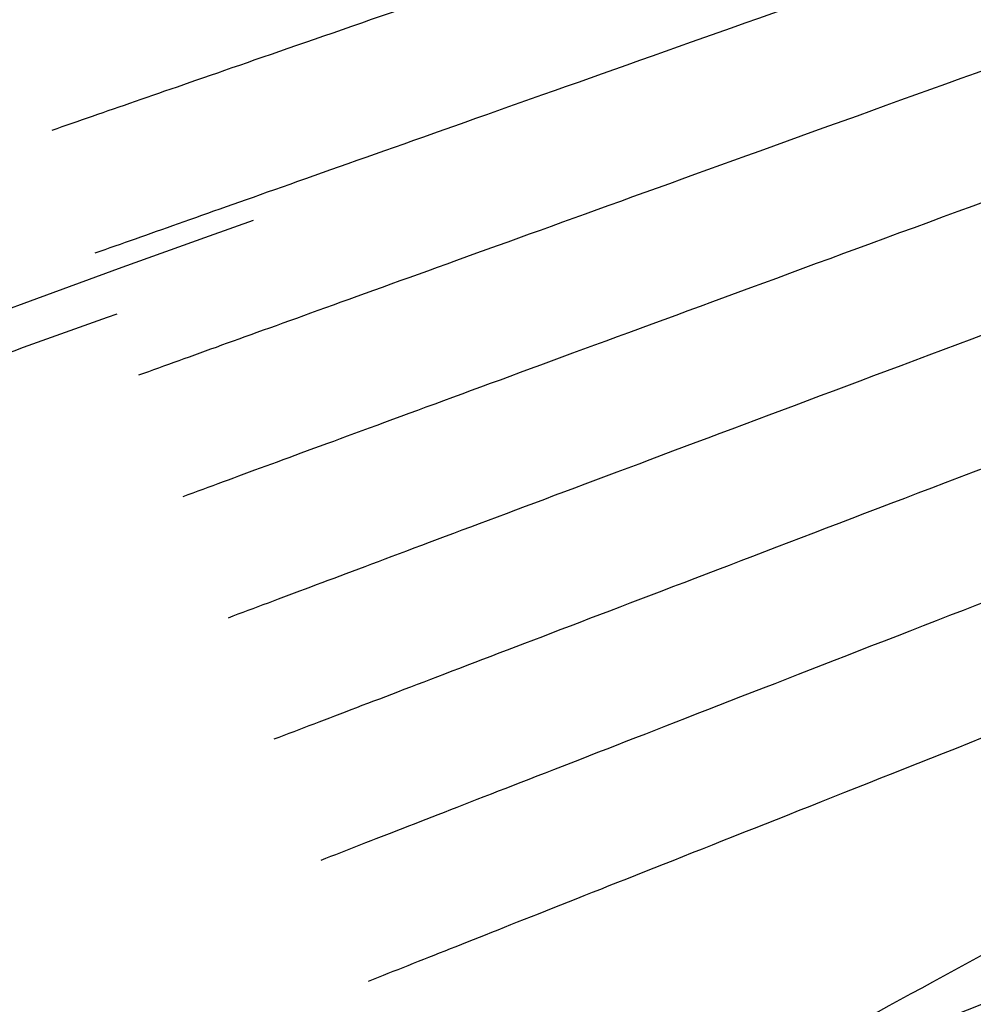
# Model space of a CAD drawing. Header units: millimetres. Extents: x -418 to 440, y -273 to 486.
# Tile 80 of 256: x -392.14 to -385.72, y -145.6 to -138.97. Entities that reach past the tile are written whole.
import ezdxf

# ---------------------------------------------------------------- set-up
doc = ezdxf.new("R2010")
doc.units = ezdxf.units.MM
doc.layers.add('mousse 2', color=7, linetype='Continuous', true_color=0x616161)

msp = doc.modelspace()

# ---------------------------------------------------------------- linework, layer by layer
at = {"layer": 'mousse 2'}
for points, degree in [([(-207.4613, -47.5037, 420), (-333.0657, -116.6563, 420), (-388.1172, -146.6077, 384.4445)], 2), ([(-390.5667, -140.3242, 384.5037), (-403.3081, -144.8695, 376.7674), (-408.5433, -148.2818, 361.398), (-407.2038, -147.7919, 345.0951)], 3), ([(-407.5917, -146.7189, 345.0951), (-399.5378, -143.8362, 247.3182), (-391.4838, -140.9535, 149.5412)], 2)]:
    msp.add_open_spline(points, degree=degree, dxfattribs=at)
for points, weights in [([(-391.9196, -139.7161, 149.5413), (-382.8657, -136.5743, 40), (-278.9826, -100.5262, 40)], [1, 0.73727726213, 1]), ([(-391.6297, -140.5434, 149.5413), (-382.5955, -137.345, 40), (-278.9399, -100.6482, 40)], [1, 0.737277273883, 1]), ([(-391.336, -141.3647, 149.5413), (-382.3219, -138.1102, 40), (-278.8964, -100.7699, 40)], [1, 0.73727725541, 1]), ([(-391.038, -142.1822, 149.5414), (-382.0443, -138.872, 40), (-278.8521, -100.8914, 40)], [1, 0.737277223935, 1]), ([(-390.7345, -142.999, 149.5414), (-381.7615, -139.633, 40), (-278.8071, -101.0125, 40)], [1, 0.737277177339, 1]), ([(-390.4254, -143.8154, 149.5414), (-381.4735, -140.3936, 40), (-278.7613, -101.1334, 40)], [1, 0.737277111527, 1]), ([(-390.1107, -144.631, 149.5414), (-381.1803, -141.1536, 40), (-278.7148, -101.2539, 40)], [1, 0.737277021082, 1]), ([(-389.7906, -145.4456, 149.5415), (-380.8821, -141.9125, 40), (-278.6675, -101.3742, 40)], [1, 0.737276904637, 1]), ([(-389.1501, -147.032, 149.5416), (-380.2855, -143.3906, 40), (-278.5731, -101.6081, 40)], [1, 0.737276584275, 1]), ([(-388.4898, -148.6123, 149.5417), (-379.6704, -144.8628, 40), (-278.4759, -101.8408, 40)], [1, 0.737276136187, 1]), ([(-387.8093, -150.1859, 149.5419), (-379.0366, -146.329, 40), (-278.3758, -102.0723, 40)], [1, 0.737275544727, 1]), ([(-387.1104, -151.7499, 149.5422), (-378.3857, -147.7861, 40), (-278.2729, -102.3025, 40)], [1, 0.737274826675, 1]), ([(-386.4076, -153.2725, 149.5425), (-377.7312, -149.2047, 40), (-278.1694, -102.5267, 40)], [1, 0.737273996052, 1]), ([(-386.0511, -154.0278, 149.5426), (-377.3991, -149.9084, 40), (-278.1166, -102.6383, 40)], [1, 0.737273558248, 1])]:
    msp.add_rational_spline(points, weights, degree=2, dxfattribs=at)

doc.saveas('drawing.dxf')
